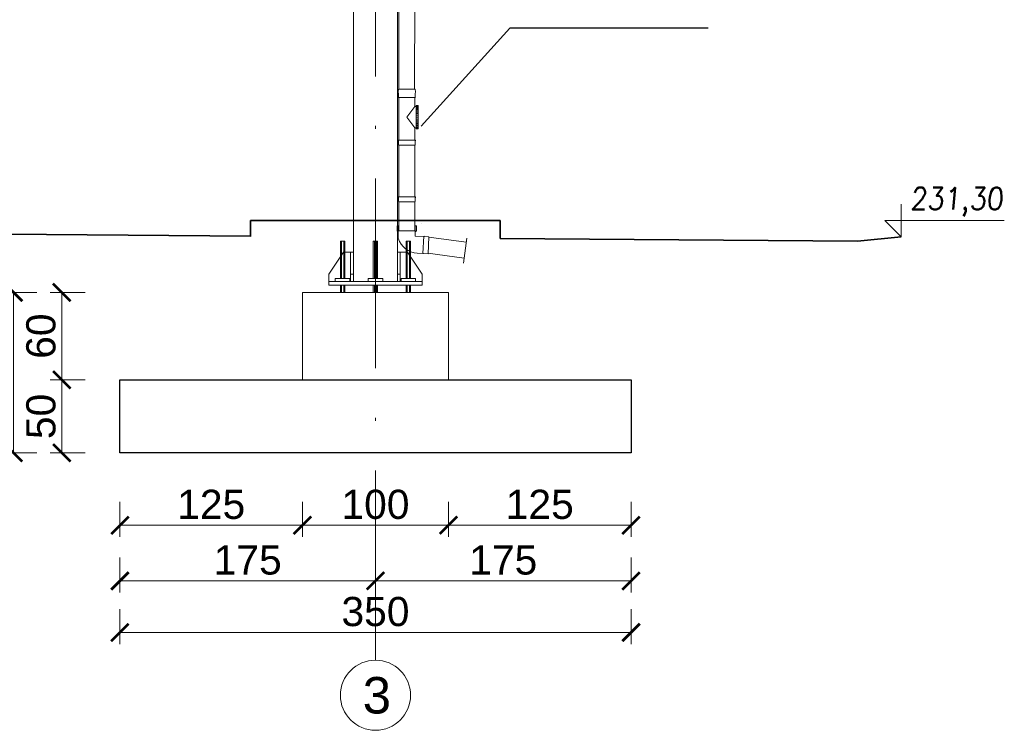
# Model space of a CAD drawing. Extents: x 256490 to 7565828, y -103950 to 5881792.
# Tile 96 of 99: x 282469 to 289212, y 18284 to 23153. Entities that reach past the tile are written whole.
import ezdxf

# ---------------------------------------------------------------- set-up
doc = ezdxf.new("R2010")
doc.units = 0
doc.header["$MEASUREMENT"] = 0
doc.linetypes.add('DASHDOT', pattern=[20, 13, -3.4, 0.2, -3.4])
for name, color, linetype in [('100_rzut_okna', 1, 'Continuous'), ('OSIE - OPIS', 7, 'Continuous'), ('TB_CIENKA', 5, 'Continuous'), ('xxOś 2_rysunek_Widok ogólny_Dimension_', 7, 'Continuous')]:
    doc.layers.add(name, color=color, linetype=linetype)
for name, color, linetype, lineweight in [('CZ-CI', 142, 'Continuous', 9), ('CZ-GR', 14, 'Continuous', 30), ('elementy wyposażenia', 95, 'Continuous', 15), ('gruby', 7, 'Continuous', 35), ('linii', 7, 'Continuous', 15), ('LINII OPIS', 7, 'Continuous', 9), ('OSIE', 7, 'Continuous', 5)]:
    doc.layers.add(name, color=color, linetype=linetype, lineweight=lineweight)
doc.layers.add('wymiary', color=7, linetype='Continuous', lineweight=5, true_color=0x7f7f7f)
doc.styles.add('ARIAL', font='arial.ttf')
doc.styles.add('RBCS_dim1', font='simplex.shx', dxfattribs={"width": 0.9, "oblique": 5, "height": 3})
doc.dimstyles.new('mosstowy 1-100', dxfattribs={"dimscale": 20, "dimtxt": 10, "dimasz": 6, "dimexe": 4, "dimexo": 4, "dimgap": 2, "dimtad": 1, "dimdec": 0, "dimlfac": 0.1, "dimtxsty": 'ARIAL', "dimblk": 'ARCHTICK', "dimcen": 4, "dimclrd": 256, "dimclre": 256, "dimclrt": 7, "dimadec": 0, "dimazin": 0, "dimtfac": 1, "dimtdec": 0, "dimtmove": 1, "dimatfit": 3, "dimfxl": 8, "dimfxlon": 1, "dimlwd": -1, "dimlwe": 9, "dimarcsym": 0})

# ---------------------------------------------------------------- blocks, each defined once
blk = doc.blocks.new('fghghfhfh')
at = {"layer": 'elementy wyposażenia', "color": 252, "true_color": 0x919191}
for p, q in [((278982.9, 26919.2), (278982.9, 22676.1)), ((279094.6, 26919.1), (279090.9, 22676.1)), ((278982.9, 22676.1), (279092.5, 22676.1)), ((278979.9, 22620.1), (279095.3, 22619.9)), ((279092.2, 22557.8), (279037.4, 22484.9)), ((279092.2, 22557.8), (279101.8, 22557.7)), ((279101.7, 22529.1), (279116.3, 22529.1)), ((279101.8, 22561.2), (279116.4, 22561.2)), ((279101.8, 22557), (279116.4, 22556.9)), ((279101.8, 22552.1), (279116.4, 22552.1)), ((279101.8, 22544.8), (279116.4, 22544.8)), ((279101.8, 22536.4), (279116.4, 22536.4)), ((279037.4, 22484.9), (279092, 22411.8)), ((279101.6, 22470.1), (279116.2, 22470.1)), ((279101.6, 22459.4), (279116.2, 22459.4)), ((279101.7, 22519.8), (279116.3, 22519.8)), ((279101.7, 22510.1), (279116.3, 22510.1)), ((279101.7, 22499.3), (279116.3, 22499.3)), ((279116.3, 22484.7), (279101.7, 22484.7)), ((279092, 22411.8), (279091.9, 22326.9)), ((279092, 22411.8), (279101.5, 22411.7)), ((279101.5, 22412.5), (279116.1, 22412.5)), ((279101.5, 22408.3), (279116.1, 22408.3)), ((279101.6, 22449.7), (279116.2, 22449.7)), ((279101.6, 22440.3), (279116.2, 22440.3)), ((279101.6, 22433), (279116.2, 22433)), ((279101.6, 22424.7), (279116.2, 22424.7)), ((279101.6, 22417.4), (279116.2, 22417.4)), ((279097.4, 22326.9), (278978, 22327)), ((278980, 22322.2), (278980, 22295.8)), ((279095.3, 22295.7), (279095.4, 22322.1)), ((278980, 22295.8), (278982.9, 22292.4)), ((278982.3, 22293.7), (279091.8, 22293.5)), ((278982.9, 22292.4), (278982.6, 21938.1)), ((279092.1, 21938), (279092.4, 22292.2)), ((279092.4, 22292.2), (279095.3, 22295.7)), ((279097, 21938), (278977.7, 21938.1)), ((278979.7, 21933.3), (278979.7, 21906.9)), ((279095, 21906.8), (279095, 21933.2)), ((278979.7, 21906.9), (278982.6, 21903.5)), ((278982.6, 21903.5), (278982.5, 21827.2)), ((278982.6, 21904.8), (278982.6, 21904.8)), ((278982.6, 21904.8), (279092.1, 21904.6)), ((279092.1, 21903.3), (279095, 21906.8)), ((278982.5, 21827.2), (278982.4, 21706.8)), ((279153, 21669), (279146.6, 21549.8)), ((279444.3, 21627.9), (279187.3, 21662.2)), ((279425.2, 21485), (279448, 21655.9)), ((279181.5, 21552.9), (279429.9, 21519.9))]:
    blk.add_line(p, q, dxfattribs=at)
at = {"layer": 'elementy wyposażenia'}
blk.add_line((279091.9, 21706.7), (279092.1, 21903.3), dxfattribs=at)
at = {"layer": 'elementy wyposażenia', "color": 252, "true_color": 0x919191, "flags": 128}
for points in [[(278980, 22670.5), (278980, 22676.2), (279095.4, 22676), (279095.4, 22670.3)], [(278982.4, 22327), (278982.8, 22616.6), (278979.9, 22620.1), (278980, 22648.7)], [(279095.3, 22648.5), (279095.3, 22619.9), (279092.3, 22616.4), (279092.2, 22557.8)], [(279109.4, 21553), (279183.1, 21549.1), (279189.4, 21665.7), (279095.1, 21670), (279095.2, 21698.6), (279103.4, 21706.6), (279103.7, 21740.2), (279095.4, 21740.2), (279095.3, 21706.7), (278978.5, 21706.8), (278978.6, 21740.4), (278970.8, 21740.4), (278970.5, 21706.9), (278978.2, 21699.1), (278978.1, 21654.8)]]:
    blk.add_lwpolyline(points, dxfattribs=at)
blk.add_lwpolyline([(279116.1, 22404.4), (279101.5, 22404.4), (279101.8, 22565), (279116.4, 22565), (279116.1, 22404.4)], close=True, dxfattribs=at)
at = {"layer": 'elementy wyposażenia', "color": 252, "true_color": 0x919191}
for centre, radius, start, end in [((279006.8, 22659.5), 28.9, 157.77738, 202.02756), ((279068.5, 22659.4), 28.9, 337.77738, 22.02756), ((278988.6, 22328.6), 10.7, 188.553, 216.72218), ((279086.8, 22328.5), 10.7, 323.1182, 351.28739), ((278988.3, 21939.7), 10.7, 188.553, 216.72218), ((279086.5, 21939.6), 10.7, 323.1182, 351.28739), ((279117.1, 21698.6), 145.8, 197.50609, 266.96008), ((279150.8, 21658.5), 10.7, 50.1182, 78.28739), ((279145.5, 21560.4), 10.7, 275.553, 303.72218)]:
    blk.add_arc(centre, radius, start, end, dxfattribs=at)
blk = doc.blocks.new('_ArchTick')
at = {"layer": '100_rzut_okna', "color": 0, "linetype": 'Continuous', "const_width": 0.15}
blk.add_lwpolyline([(-0.5, -0.5), (0.5, 0.5)], dxfattribs=at)
blk = doc.blocks.new('*D1683')
at = {"layer": 'Defpoints', "color": 0}
for p in [(284905.4, 20134.6), (283155.4, 20053.5), (284905.4, 19307.9)]:
    blk.add_point(p, dxfattribs=at)
at = {"layer": 'wymiary', "lineweight": 9}
for p, q in [((283155.4, 19467.9), (283155.4, 19227.9)), ((284905.4, 19467.9), (284905.4, 19227.9))]:
    blk.add_line(p, q, dxfattribs=at)
at = {"layer": 'wymiary'}
blk.add_line((283155.4, 19307.9), (284905.4, 19307.9), dxfattribs=at)
at = {"layer": 'wymiary', "xscale": 120, "yscale": 120, "zscale": 120, "rotation": 180}
blk.add_blockref('_ArchTick', (283155.4, 19307.9), dxfattribs=at)
at = {"layer": 'wymiary', "xscale": 120, "yscale": 120, "zscale": 120}
blk.add_blockref('_ArchTick', (284905.4, 19307.9), dxfattribs=at)
at = {"layer": 'wymiary', "color": 7, "insert": (284030.4, 19450), "char_height": 200, "attachment_point": 5, "style": 'ARIAL'}
blk.add_mtext('175', dxfattribs=at)
blk = doc.blocks.new('*D1684')
at = {"layer": 'Defpoints', "color": 0}
for p in [(284905.4, 20134.6), (286655.4, 20134.6), (286655.4, 19307.9)]:
    blk.add_point(p, dxfattribs=at)
at = {"layer": 'wymiary', "lineweight": 9}
for p, q in [((284905.4, 19467.9), (284905.4, 19227.9)), ((286655.4, 19467.9), (286655.4, 19227.9))]:
    blk.add_line(p, q, dxfattribs=at)
at = {"layer": 'wymiary'}
blk.add_line((284905.4, 19307.9), (286655.4, 19307.9), dxfattribs=at)
at = {"layer": 'wymiary', "xscale": 120, "yscale": 120, "zscale": 120, "rotation": 180}
blk.add_blockref('_ArchTick', (284905.4, 19307.9), dxfattribs=at)
at = {"layer": 'wymiary', "xscale": 120, "yscale": 120, "zscale": 120}
blk.add_blockref('_ArchTick', (286655.4, 19307.9), dxfattribs=at)
at = {"layer": 'wymiary', "color": 7, "insert": (285780.4, 19450), "char_height": 200, "attachment_point": 5, "style": 'ARIAL'}
blk.add_mtext('175', dxfattribs=at)
blk = doc.blocks.new('*D1685')
at = {"layer": 'Defpoints', "color": 0}
for p in [(283155.4, 19953.5), (284405.4, 19953.5), (284405.4, 19688.9)]:
    blk.add_point(p, dxfattribs=at)
at = {"layer": 'wymiary', "lineweight": 9}
for p, q in [((283155.4, 19848.9), (283155.4, 19608.9)), ((284405.4, 19848.9), (284405.4, 19608.9))]:
    blk.add_line(p, q, dxfattribs=at)
at = {"layer": 'wymiary'}
blk.add_line((283155.4, 19688.9), (284405.4, 19688.9), dxfattribs=at)
at = {"layer": 'wymiary', "xscale": 120, "yscale": 120, "zscale": 120, "rotation": 180}
blk.add_blockref('_ArchTick', (283155.4, 19688.9), dxfattribs=at)
at = {"layer": 'wymiary', "xscale": 120, "yscale": 120, "zscale": 120}
blk.add_blockref('_ArchTick', (284405.4, 19688.9), dxfattribs=at)
at = {"layer": 'wymiary', "color": 7, "insert": (283780.4, 19831), "char_height": 200, "attachment_point": 5, "style": 'ARIAL'}
blk.add_mtext('125', dxfattribs=at)
blk = doc.blocks.new('*D1686')
at = {"layer": 'Defpoints', "color": 0}
for p in [(284405.4, 19953.5), (285405.4, 19953.5), (285405.4, 19688.9)]:
    blk.add_point(p, dxfattribs=at)
at = {"layer": 'wymiary', "lineweight": 9}
for p, q in [((284405.4, 19848.9), (284405.4, 19608.9)), ((285405.4, 19848.9), (285405.4, 19608.9))]:
    blk.add_line(p, q, dxfattribs=at)
at = {"layer": 'wymiary'}
blk.add_line((284405.4, 19688.9), (285405.4, 19688.9), dxfattribs=at)
at = {"layer": 'wymiary', "xscale": 120, "yscale": 120, "zscale": 120, "rotation": 180}
blk.add_blockref('_ArchTick', (284405.4, 19688.9), dxfattribs=at)
at = {"layer": 'wymiary', "xscale": 120, "yscale": 120, "zscale": 120}
blk.add_blockref('_ArchTick', (285405.4, 19688.9), dxfattribs=at)
at = {"layer": 'wymiary', "color": 7, "insert": (284905.4, 19831), "char_height": 200, "attachment_point": 5, "style": 'ARIAL'}
blk.add_mtext('100', dxfattribs=at)
blk = doc.blocks.new('*D1687')
at = {"layer": 'Defpoints', "color": 0}
for p in [(286655.4, 20284.6), (285405.4, 19953.5), (286655.4, 19688.9)]:
    blk.add_point(p, dxfattribs=at)
at = {"layer": 'wymiary', "lineweight": 9}
for p, q in [((285405.4, 19848.9), (285405.4, 19608.9)), ((286655.4, 19848.9), (286655.4, 19608.9))]:
    blk.add_line(p, q, dxfattribs=at)
at = {"layer": 'wymiary'}
blk.add_line((285405.4, 19688.9), (286655.4, 19688.9), dxfattribs=at)
at = {"layer": 'wymiary', "xscale": 120, "yscale": 120, "zscale": 120, "rotation": 180}
blk.add_blockref('_ArchTick', (285405.4, 19688.9), dxfattribs=at)
at = {"layer": 'wymiary', "xscale": 120, "yscale": 120, "zscale": 120}
blk.add_blockref('_ArchTick', (286655.4, 19688.9), dxfattribs=at)
at = {"layer": 'wymiary', "color": 7, "insert": (286030.4, 19831), "char_height": 200, "attachment_point": 5, "style": 'ARIAL'}
blk.add_mtext('125', dxfattribs=at)
blk = doc.blocks.new('*D1688')
at = {"layer": 'Defpoints', "color": 0}
for p in [(286655.4, 20134.6), (283155.4, 20053.5), (286655.4, 18954.5)]:
    blk.add_point(p, dxfattribs=at)
at = {"layer": 'wymiary', "lineweight": 9}
for p, q in [((283155.4, 19114.5), (283155.4, 18874.5)), ((286655.4, 19114.5), (286655.4, 18874.5))]:
    blk.add_line(p, q, dxfattribs=at)
at = {"layer": 'wymiary'}
blk.add_line((283155.4, 18954.5), (286655.4, 18954.5), dxfattribs=at)
at = {"layer": 'wymiary', "xscale": 120, "yscale": 120, "zscale": 120, "rotation": 180}
blk.add_blockref('_ArchTick', (283155.4, 18954.5), dxfattribs=at)
at = {"layer": 'wymiary', "xscale": 120, "yscale": 120, "zscale": 120}
blk.add_blockref('_ArchTick', (286655.4, 18954.5), dxfattribs=at)
at = {"layer": 'wymiary', "color": 7, "insert": (284905.4, 19096.7), "char_height": 200, "attachment_point": 5, "style": 'ARIAL'}
blk.add_mtext('350', dxfattribs=at)
blk = doc.blocks.new('*D1689')
at = {"layer": 'Defpoints', "color": 0}
for p in [(283914.4, 21284.6), (282757.3, 20684.6), (283914.4, 20684.6)]:
    blk.add_point(p, dxfattribs=at)
at = {"layer": 'wymiary', "lineweight": 9}
for p, q in [((282917.3, 21284.6), (282677.3, 21284.6)), ((282917.3, 20684.6), (282677.3, 20684.6))]:
    blk.add_line(p, q, dxfattribs=at)
at = {"layer": 'wymiary'}
blk.add_line((282757.3, 21284.6), (282757.3, 20684.6), dxfattribs=at)
at = {"layer": 'wymiary', "xscale": 120, "yscale": 120, "zscale": 120}
for p, rotation in [((282757.3, 21284.6), 90), ((282757.3, 20684.6), 270)]:
    blk.add_blockref('_ArchTick', p, dxfattribs=dict(at, rotation=rotation))
at = {"layer": 'wymiary', "color": 7, "insert": (282615.1, 20984.6), "char_height": 200, "attachment_point": 5, "rotation": 90, "style": 'ARIAL'}
blk.add_mtext('60', dxfattribs=at)
blk = doc.blocks.new('*D1690')
at = {"layer": 'Defpoints', "color": 0}
for p in [(283914.4, 20684.6), (282757.3, 20184.6), (283279.4, 20184.6)]:
    blk.add_point(p, dxfattribs=at)
at = {"layer": 'wymiary', "lineweight": 9}
for p, q in [((282917.3, 20684.6), (282677.3, 20684.6)), ((282917.3, 20184.6), (282677.3, 20184.6))]:
    blk.add_line(p, q, dxfattribs=at)
at = {"layer": 'wymiary'}
blk.add_line((282757.3, 20684.6), (282757.3, 20184.6), dxfattribs=at)
at = {"layer": 'wymiary', "xscale": 120, "yscale": 120, "zscale": 120}
for p, rotation in [((282757.3, 20684.6), 90), ((282757.3, 20184.6), 270)]:
    blk.add_blockref('_ArchTick', p, dxfattribs=dict(at, rotation=rotation))
at = {"layer": 'wymiary', "color": 7, "insert": (282615.1, 20434.6), "char_height": 200, "attachment_point": 5, "rotation": 90, "style": 'ARIAL'}
blk.add_mtext('50', dxfattribs=at)
blk = doc.blocks.new('*D1691')
at = {"layer": 'Defpoints', "color": 0}
for p in [(283914.4, 21284.6), (282426.5, 20184.6), (283279.4, 20184.6)]:
    blk.add_point(p, dxfattribs=at)
at = {"layer": 'wymiary', "lineweight": 9}
for p, q in [((282586.5, 21284.6), (282346.5, 21284.6)), ((282586.5, 20184.6), (282346.5, 20184.6))]:
    blk.add_line(p, q, dxfattribs=at)
at = {"layer": 'wymiary'}
blk.add_line((282426.5, 21284.6), (282426.5, 20184.6), dxfattribs=at)
at = {"layer": 'wymiary', "xscale": 120, "yscale": 120, "zscale": 120}
for p, rotation in [((282426.5, 21284.6), 90), ((282426.5, 20184.6), 270)]:
    blk.add_blockref('_ArchTick', p, dxfattribs=dict(at, rotation=rotation))
at = {"layer": 'wymiary', "color": 7, "insert": (282284.4, 20734.6), "char_height": 200, "attachment_point": 5, "rotation": 90, "style": 'ARIAL'}
blk.add_mtext('110', dxfattribs=at)
blk = doc.blocks.new('FGDFGDFGDF')
at = {"layer": 'CZ-CI', "linetype": 'Continuous'}
for p, q in [((320676.8, 19100), (320676.8, 24029.2)), ((320976.8, 19100), (320976.8, 24029.2)), ((320616.8, 19176), (320586.8, 19176)), ((320586.8, 18920), (320586.8, 19176)), ((320594.3, 18920), (320594.3, 19176)), ((320609.3, 18920), (320609.3, 19176)), ((320616.8, 18920), (320616.8, 19176)), ((320841.8, 19176), (320811.8, 19176)), ((320811.8, 18920), (320811.8, 19176)), ((320819.3, 18920), (320819.3, 19176)), ((320834.3, 18920), (320834.3, 19176)), ((320841.8, 18920), (320841.8, 19176)), ((321066.8, 19176), (321036.8, 19176)), ((321036.8, 18920), (321036.8, 19176)), ((321044.3, 18920), (321044.3, 19176)), ((321059.3, 18920), (321059.3, 19176)), ((321066.8, 18920), (321066.8, 19176)), ((320506.8, 18950), (320606.8, 19100)), ((320606.8, 19100), (320656.8, 19100)), ((320676.8, 19100), (320656.8, 19100)), ((320656.8, 19100), (320656.8, 18900)), ((320676.8, 18900), (320676.8, 19100)), ((320996.8, 19100), (320976.8, 19100)), ((320976.8, 19100), (320976.8, 18900)), ((321046.8, 19100), (320996.8, 19100)), ((320996.8, 18900), (320996.8, 19100)), ((321146.8, 18950), (321046.8, 19100)), ((320506.8, 18900), (320506.8, 18950)), ((320656.8, 18950), (320676.8, 18950)), ((320976.8, 18950), (320996.8, 18950)), ((321146.8, 18900), (321146.8, 18950)), ((321146.8, 18900), (320506.8, 18900)), ((320506.8, 18900), (320506.8, 18875)), ((320651.8, 18920), (320551.8, 18920)), ((320551.8, 18920), (320551.8, 18900)), ((320651.8, 18915), (320656.8, 18920)), ((320651.8, 18900), (320651.8, 18920)), ((320876.8, 18920), (320776.8, 18920)), ((320776.8, 18920), (320776.8, 18900)), ((320876.8, 18900), (320876.8, 18920)), ((321001.8, 18915), (320996.8, 18920)), ((321101.8, 18920), (321001.8, 18920)), ((321001.8, 18920), (321001.8, 18900)), ((321101.8, 18900), (321101.8, 18920)), ((321146.8, 18875), (321146.8, 18900)), ((321326.8, 18825), (320326.8, 18825)), ((320326.8, 18825), (320326.8, 18225)), ((320506.8, 18875), (321146.8, 18875)), ((320586.8, 18825), (320586.8, 18875)), ((320594.3, 18825), (320594.3, 18875)), ((320609.3, 18825), (320609.3, 18875)), ((320616.8, 18825), (320616.8, 18875)), ((320811.8, 18825), (320811.8, 18875)), ((320819.3, 18825), (320819.3, 18875)), ((320834.3, 18825), (320834.3, 18875)), ((320841.8, 18825), (320841.8, 18875)), ((321036.8, 18825), (321036.8, 18875)), ((321044.3, 18825), (321044.3, 18875)), ((321059.3, 18825), (321059.3, 18875)), ((321066.8, 18825), (321066.8, 18875)), ((321326.8, 18225), (321326.8, 18825))]:
    blk.add_line(p, q, dxfattribs=at)
at = {"layer": 'CZ-GR', "linetype": 'Continuous'}
for p, q in [((319076.8, 18225), (321326.8, 18225)), ((319076.8, 17725), (319076.8, 18225)), ((321326.8, 18225), (322576.8, 18225)), ((322576.8, 18225), (322576.8, 17725)), ((322576.8, 17725), (319076.8, 17725))]:
    blk.add_line(p, q, dxfattribs=at)

msp = doc.modelspace()

# ---------------------------------------------------------------- linework, layer by layer
at = {"layer": 'elementy wyposażenia', "color": 252, "true_color": 0x919191}
msp.add_line((285223.6, 21756.1), (285223.6, 21756.1), dxfattribs=at)
at = {"layer": 'gruby'}
for p, q in [((284050.4, 21775.8), (284050.5, 21667.7, 0)), ((284050.4, 21775.8), (285760.4, 21775.8)), ((285760.4, 21653.8, 0), (285760.4, 21775.8, 0))]:
    msp.add_line(p, q, dxfattribs=at)
at = {"layer": 'gruby', "elevation": 0}
for points in [[(275660.4, 21737.1), (284050.5, 21668.5)], [(285760.4, 21654.6), (288205.4, 21634.6)]]:
    msp.add_lwpolyline(points, dxfattribs=at)
at = {"layer": 'gruby'}
msp.add_lwpolyline([(288205.4, 21634.6), (288505.4, 21664.6)], dxfattribs=at)
at = {"layer": 'LINII OPIS'}
for p, q in [((288505.4, 21889.6), (288505.4, 21664.6)), ((288505.4, 21889.6), (288505.4, 21664.6)), ((288505.4, 21664.6), (288392.9, 21777.1)), ((288392.9, 21777.1), (288505.4, 21777.1)), ((288505.4, 21664.6), (288392.9, 21777.1)), ((288392.9, 21777.1), (288505.4, 21777.1)), ((288505.4, 21777.1), (289211.9, 21777.1))]:
    msp.add_line(p, q, dxfattribs=at)
at = {"layer": 'OSIE', "linetype": 'DASHDOT', "ltscale": 100}
msp.add_line((284905.4, 18764.5), (284905.4, 26548.6), dxfattribs=at)
at = {"layer": 'OSIE'}
msp.add_circle((284905.4, 18524.4), 240.1, dxfattribs=at)
at = {"layer": 'TB_CIENKA', "lineweight": 25}
for p, q in [((285826.6, 23093.5), (285217.5, 22423.4)), ((287182.9, 23093.5), (285826.6, 23093.5))]:
    msp.add_line(p, q, dxfattribs=at)

# ---------------------------------------------------------------- block references
at = {"layer": 'linii'}
for name, p in [('FGDFGDFGDF', (-35921.4, 2459.6)), ('fghghfhfh', (6082.5, 0))]:
    msp.add_blockref(name, p, dxfattribs=at)

# ---------------------------------------------------------------- texts
at = {"layer": 'OSIE - OPIS', "style": 'ARIAL'}
msp.add_text('3', height=250, dxfattribs=at).set_placement((284817.9, 18399.4))
at = {"layer": 'xxOś 2_rysunek_Widok ogólny_Dimension_', "color": 6, "style": 'RBCS_dim1', "oblique": 5, "width": 0.9}
msp.add_text('231,30', height=150, dxfattribs=at).set_placement((288566.9, 21852.1))

# ---------------------------------------------------------------- dimensions: what is measured, and where the dimension line sits
at = {"layer": 'wymiary'}
for base, p1, picture, middle in [((282426.5, 20184.6), (283914.4, 21284.6), '*D1691', (282284.4, 20734.6)), ((282757.3, 20184.6), (283914.4, 20684.6), '*D1690', (282615.1, 20434.6))]:
    dim = msp.add_linear_dim(base=base, p1=p1, p2=(283279.4, 20184.6), angle=90, dimstyle='mosstowy 1-100', dxfattribs=at)
    dim.commit()
    dim.dimension.update_dxf_attribs({"geometry": picture, "text_midpoint": middle})
dim = msp.add_linear_dim(base=(282757.3, 20684.6), p1=(283914.4, 21284.6), p2=(283914.4, 20684.6), angle=90, dimstyle='mosstowy 1-100', dxfattribs=at)
dim.commit()
dim.dimension.update_dxf_attribs({"geometry": '*D1689', "text_midpoint": (282757.3, 20984.6), "dimtype": 160})
for base, p1, p2, picture, middle in [((286655.4, 19688.9), (285405.4, 19953.5), (286655.4, 20284.6), '*D1687', (286030.4, 19831)), ((284905.4, 19307.9), (283155.4, 20053.5), (284905.4, 20134.6), '*D1683', (284030.4, 19450)), ((286655.4, 18954.5), (283155.4, 20053.5), (286655.4, 20134.6), '*D1688', (284905.4, 19096.7)), ((286655.4, 19307.9), (284905.4, 20134.6), (286655.4, 20134.6), '*D1684', (285780.4, 19450)), ((284405.4, 19688.9), (283155.4, 19953.5), (284405.4, 19953.5), '*D1685', (283780.4, 19831)), ((285405.4, 19688.9), (284405.4, 19953.5), (285405.4, 19953.5), '*D1686', (284905.4, 19831))]:
    dim = msp.add_linear_dim(base=base, p1=p1, p2=p2, dimstyle='mosstowy 1-100', dxfattribs=at)
    dim.commit()
    dim.dimension.update_dxf_attribs({"geometry": picture, "text_midpoint": middle})

doc.saveas('drawing.dxf')
